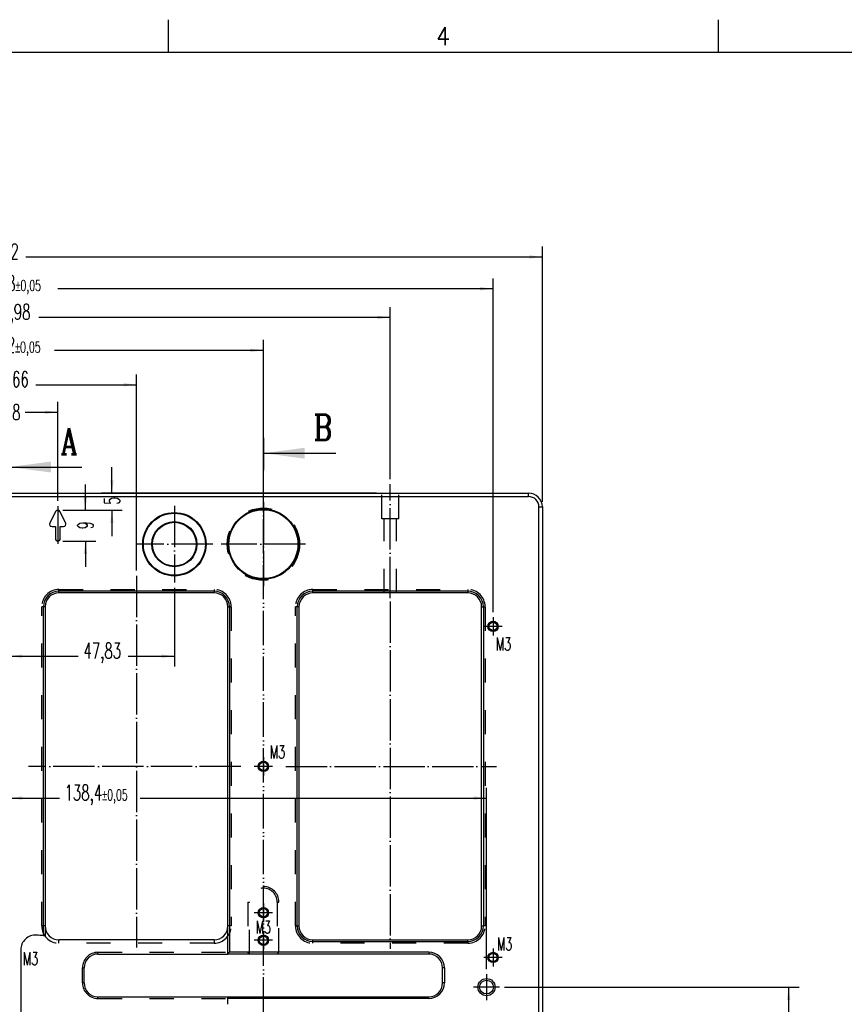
# Model space of a CAD drawing. Header units: inches. Extents: x -429 to 435, y -270 to 288.
# Tile 10 of 17: x -132 to 27, y 98 to 288. Entities that reach past the tile are written whole.
import ezdxf

# ---------------------------------------------------------------- set-up
doc = ezdxf.new("R2010")
doc.units = ezdxf.units.IN
for name, pattern in [('DASHED', [15, 7, -8]), ('DOT_CENTER', [14, 12, -1, 0, -1]), ('PHANTOM', [13, 10, -1, 0, -1, 0, -1])]:
    doc.linetypes.add(name, pattern=pattern)
doc.layers.add('1', color=7, linetype='Continuous')
doc.styles.add('CONVERTER_11', font='txt.shx', dxfattribs={"width": 0.9})
doc.styles.add('CONVERTER_12', font='complex.shx', dxfattribs={"width": 0.76})
doc.styles.add('CONVERTER_13', font='txt.shx', dxfattribs={"width": 0.63})
doc.dimstyles.new('ME10_DIM_100', dxfattribs={"dimtxt": 4.5, "dimasz": 3.75, "dimexe": 3, "dimexo": 1.5, "dimgap": 1.5, "dimtad": 0, "dimdsep": 46, "dimtxsty": 'CONVERTER_13', "dimsah": 1, "dimcen": 0.09, "dimclrd": 3, "dimclre": 3, "dimclrt": 3, "dimadec": 0, "dimazin": 0, "dimtol": 1, "dimtp": 0.05, "dimtm": 0.05, "dimtfac": 0.7, "dimtdec": 0, "dimtix": 1, "dimtmove": 0, "dimatfit": 3, "dimfxl": 1, "dimtolj": 1, "dimtzin": 0, "dimarcsym": 0})
doc.dimstyles.new('ME10_DIM_89', dxfattribs={"dimtxt": 4.5, "dimasz": 3.75, "dimexe": 3, "dimexo": 1.5, "dimgap": 1.5, "dimtad": 0, "dimdsep": 46, "dimtxsty": 'CONVERTER_13', "dimsah": 1, "dimcen": 0.09, "dimclrd": 3, "dimclre": 3, "dimclrt": 3, "dimadec": 0, "dimazin": 0, "dimtol": 1, "dimtp": 0.05, "dimtm": 0.05, "dimtfac": 0.7, "dimtdec": 0, "dimtix": 1, "dimtmove": 0, "dimatfit": 3, "dimfxl": 1, "dimtolj": 1, "dimtzin": 0, "dimarcsym": 0})
doc.dimstyles.new('ME10_DIM_91', dxfattribs={"dimtxt": 4.5, "dimasz": 3.75, "dimexe": 3, "dimexo": 1.5, "dimgap": 1.5, "dimtad": 0, "dimdsep": 46, "dimtxsty": 'CONVERTER_13', "dimsah": 1, "dimcen": 0.09, "dimclrd": 3, "dimclre": 3, "dimclrt": 3, "dimadec": 0, "dimazin": 0, "dimtfac": 1, "dimtdec": 4, "dimtix": 1, "dimtmove": 0, "dimatfit": 3, "dimfxl": 1, "dimtolj": 1, "dimtzin": 0, "dimarcsym": 0})
doc.dimstyles.new('ME10_DIM_93', dxfattribs={"dimtxt": 4.5, "dimasz": 3.75, "dimexe": 3, "dimexo": 1.5, "dimgap": 1.5, "dimtad": 0, "dimdsep": 46, "dimtxsty": 'CONVERTER_13', "dimsah": 1, "dimcen": 0.09, "dimclrd": 3, "dimclre": 3, "dimclrt": 3, "dimadec": 0, "dimazin": 0, "dimtfac": 1, "dimtdec": 4, "dimtix": 1, "dimtmove": 0, "dimatfit": 3, "dimfxl": 1, "dimtolj": 1, "dimtzin": 0, "dimarcsym": 0})
doc.dimstyles.new('ME10_DIM_94', dxfattribs={"dimtxt": 4.5, "dimasz": 3.75, "dimexe": 3, "dimexo": 1.5, "dimgap": 1.5, "dimtad": 0, "dimdsep": 46, "dimtxsty": 'CONVERTER_13', "dimsah": 1, "dimcen": 0.09, "dimclrd": 3, "dimclre": 3, "dimclrt": 3, "dimadec": 0, "dimazin": 0, "dimtol": 1, "dimtp": 0.05, "dimtm": 0.05, "dimtfac": 0.7, "dimtdec": 0, "dimtix": 1, "dimtmove": 0, "dimatfit": 3, "dimfxl": 1, "dimtolj": 1, "dimtzin": 0, "dimarcsym": 0})
doc.dimstyles.new('ME10_DIM_95', dxfattribs={"dimtxt": 4.5, "dimasz": 3.75, "dimexe": 3, "dimexo": 1.5, "dimgap": 1.5, "dimtad": 0, "dimdsep": 46, "dimtxsty": 'CONVERTER_13', "dimsah": 1, "dimcen": 0.09, "dimclrd": 3, "dimclre": 3, "dimclrt": 3, "dimadec": 0, "dimazin": 0, "dimtfac": 1, "dimtdec": 4, "dimtix": 1, "dimtmove": 0, "dimatfit": 3, "dimfxl": 1, "dimtolj": 1, "dimtzin": 0, "dimarcsym": 0})
doc.dimstyles.new('ME10_DIM_96', dxfattribs={"dimtxt": 4.5, "dimasz": 3.75, "dimexe": 3, "dimexo": 1.5, "dimgap": 1.5, "dimtad": 0, "dimdsep": 46, "dimtxsty": 'CONVERTER_13', "dimsah": 1, "dimcen": 0.09, "dimclrd": 3, "dimclre": 3, "dimclrt": 3, "dimadec": 0, "dimazin": 0, "dimtol": 1, "dimtp": 0.05, "dimtm": 0.05, "dimtfac": 0.7, "dimtdec": 0, "dimtix": 1, "dimtmove": 0, "dimatfit": 3, "dimfxl": 1, "dimtolj": 1, "dimtzin": 0, "dimarcsym": 0})
doc.dimstyles.new('ME10_DIM_97', dxfattribs={"dimtxt": 4.5, "dimasz": 3.75, "dimexe": 3, "dimexo": 1.5, "dimgap": 1.5, "dimtad": 0, "dimdsep": 46, "dimtxsty": 'CONVERTER_13', "dimsah": 1, "dimcen": 0.09, "dimclrd": 3, "dimclre": 3, "dimclrt": 3, "dimadec": 0, "dimazin": 0, "dimtfac": 1, "dimtdec": 4, "dimtix": 1, "dimtmove": 0, "dimatfit": 3, "dimfxl": 1, "dimtolj": 1, "dimtzin": 0, "dimarcsym": 0})
doc.dimstyles.new('ME10_DIM_98', dxfattribs={"dimtxt": 4.5, "dimasz": 3.75, "dimexe": 3, "dimexo": 1.5, "dimgap": 1.5, "dimtad": 0, "dimdsep": 46, "dimtxsty": 'CONVERTER_13', "dimsah": 1, "dimcen": 0.09, "dimclrd": 3, "dimclre": 3, "dimclrt": 3, "dimadec": 0, "dimazin": 0, "dimtfac": 1, "dimtdec": 4, "dimtix": 1, "dimtmove": 0, "dimatfit": 3, "dimfxl": 1, "dimtolj": 1, "dimtzin": 0, "dimarcsym": 0})
doc.dimstyles.get("Standard").update_dxf_attribs({"dimtxt": 0.18, "dimasz": 0.18, "dimexe": 0.18, "dimexo": 0.0625, "dimgap": 0.09, "dimtad": 0, "dimtih": 1, "dimtoh": 1, "dimdec": 4, "dimzin": 0, "dimdsep": 46, "dimtxsty": 'Standard', "dimcen": 0.09, "dimadec": 0, "dimazin": 0, "dimtfac": 1, "dimtdec": 4, "dimtofl": 0, "dimtmove": 0, "dimatfit": 3, "dimfxl": 1, "dimtolj": 1, "dimtzin": 0, "dimarcsym": 0})

# ---------------------------------------------------------------- blocks, each defined once
blk = doc.blocks.new('E7018-24104__25', base_point=(-355.6, -178.3))
at = {"color": 7, "linetype": 'Continuous'}
for p, q in [((-308.99, 295.3), (-93.01, 295.3)), ((-93.01, 295.3), (-88.01, 295.3)), ((-88.01, 295.3), (-50.4, 295.3)), ((-351.6, 294.3), (-50.4, 294.3)), ((-187.63, 289.96), (-189.29, 286.62)), ((-184.71, 286.62), (-186.37, 289.96)), ((-47.4, 128.5), (-47.4, 291.3)), ((-46.4, 291.3), (-46.4, 128.5)), ((-188.67, 285.61), (-187.7, 285.61)), ((-187.7, 285.61), (-187.7, 282.07)), ((-186.3, 282.07), (-186.3, 285.61)), ((-186.3, 285.61), (-185.33, 285.61)), ((-187, 281.37), (-187, 281.37)), ((-141.67, 266.82), (-186.67, 266.82)), ((-141.67, 266.32), (-186.67, 266.32)), ((-68.01, 266.82), (-113.01, 266.82)), ((-92.26, 266.32), (-113.01, 266.32)), ((-88.76, 266.32), (-92.26, 266.32)), ((-68.01, 266.32), (-88.76, 266.32)), ((-191.17, 166.8), (-191.17, 262.32)), ((-190.67, 262.32), (-190.67, 169.64)), ((-137.67, 169.64), (-137.67, 262.32)), ((-137.17, 262.32), (-137.17, 162)), ((-117.51, 169.64), (-117.51, 262.32)), ((-117.01, 262.32), (-117.01, 169.64)), ((-64.01, 169.64), (-64.01, 262.32)), ((-63.51, 262.32), (-63.51, 169.64)), ((-190.67, 169.64), (-190.67, 166.76)), ((-137.67, 161.5), (-137.67, 169.64)), ((-141.67, 165.64), (-186.67, 165.64)), ((-113.01, 165.64), (-68.01, 165.64)), ((-113.01, 165.14), (-68.01, 165.14)), ((-197.75, 162.73), (-197.75, 124.28)), ((-175.34, 161.5), (-137.67, 161.5)), ((-137.67, 161.5), (-137.17, 162)), ((-79.34, 161.5), (-137.67, 161.5)), ((-79.34, 162), (-137.17, 162)), ((-179.34, 153.1), (-179.34, 157.5)), ((-75.34, 153.1), (-75.34, 157.5)), ((-74.84, 157.5), (-74.84, 153.1)), ((-175.34, 149.1), (-137.67, 149.1)), ((-137.67, 148.6), (-137.67, 149.1)), ((-137.67, 149.1), (-79.34, 149.1)), ((-137.67, 146.91), (-137.67, 148.6)), ((-79.34, 148.6), (-137.67, 148.6))]:
    blk.add_line(p, q, dxfattribs=at)
at = {"color": 3, "linetype": 'DASHED'}
for p, q in [((-93.01, 287.8), (-93.01, 295.3)), ((-88.01, 287.8), (-88.01, 295.3)), ((-92.26, 287.8), (-93.01, 287.8)), ((-88.76, 287.8), (-92.26, 287.8)), ((-92.26, 266.32), (-92.26, 287.8)), ((-88.01, 287.8), (-88.76, 287.8)), ((-88.76, 266.32), (-88.76, 287.8)), ((-186.67, 266.82), (-186.67, 267.32)), ((-186.67, 267.32), (-141.67, 267.32)), ((-141.67, 267.32), (-141.67, 266.82)), ((-113.01, 266.82), (-113.01, 267.32)), ((-113.01, 267.32), (-68.01, 267.32)), ((-68.01, 267.32), (-68.01, 266.82)), ((-191.17, 262.32), (-191.67, 262.32)), ((-191.67, 169.64), (-191.67, 262.32)), ((-136.67, 262.32), (-137.17, 262.32)), ((-136.67, 262.32), (-136.67, 169.64)), ((-117.51, 262.32), (-118.01, 262.32)), ((-118.01, 169.64), (-118.01, 262.32)), ((-63.51, 262.32), (-63.01, 262.32)), ((-63.01, 262.32), (-63.01, 169.64)), ((-131.84, 176.6), (-131.84, 162)), ((-131.84, 176.6), (-131.34, 176.6)), ((-131.34, 161.5), (-131.34, 176.6)), ((-123.34, 176.6), (-123.34, 161.5)), ((-123.34, 176.6), (-122.84, 176.6)), ((-122.84, 162), (-122.84, 176.6)), ((-190.67, 169.64), (-191.67, 169.64)), ((-136.67, 169.64), (-137.67, 169.64)), ((-117.51, 169.64), (-118.01, 169.64)), ((-63.01, 169.64), (-63.51, 169.64)), ((-186.67, 164.64), (-186.67, 165.64)), ((-141.67, 164.64), (-186.67, 164.64)), ((-141.67, 165.64), (-141.67, 164.64)), ((-113.01, 164.64), (-113.01, 165.14)), ((-68.01, 164.64), (-113.01, 164.64)), ((-68.01, 165.14), (-68.01, 164.64)), ((-175.34, 162), (-137.17, 162)), ((-175.34, 161.5), (-175.34, 162)), ((-131.34, 161.5), (-131.84, 162)), ((-123.34, 161.5), (-122.84, 162)), ((-179.84, 153.1), (-179.84, 157.5)), ((-179.84, 157.5), (-179.34, 157.5)), ((-179.34, 153.1), (-179.84, 153.1)), ((-175.34, 148.6), (-175.34, 149.1)), ((-175.34, 148.6), (-137.67, 148.6))]:
    blk.add_line(p, q, dxfattribs=at)
at = {"color": 1, "linetype": 'Continuous'}
for p, q in [((-50.4, 294.3), (-50.4, 295.3)), ((-47.4, 291.3), (-46.4, 291.3)), ((-186.67, 266.32), (-186.67, 266.82)), ((-141.67, 266.82), (-141.67, 266.32)), ((-113.01, 266.32), (-113.01, 266.82)), ((-68.01, 266.82), (-68.01, 266.32)), ((-190.67, 262.32), (-191.17, 262.32)), ((-137.67, 262.32), (-137.17, 262.32)), ((-117.01, 262.32), (-117.51, 262.32)), ((-64.01, 262.32), (-63.51, 262.32)), ((-117.51, 169.64), (-117.01, 169.64)), ((-64.01, 169.64), (-63.51, 169.64)), ((-113.01, 165.14), (-113.01, 165.64)), ((-68.01, 165.14), (-68.01, 165.64)), ((-79.34, 162), (-79.34, 161.5)), ((-74.84, 157.5), (-75.34, 157.5)), ((-74.84, 153.1), (-75.34, 153.1)), ((-79.34, 148.6), (-79.34, 149.1))]:
    blk.add_line(p, q, dxfattribs=at)
at = {"color": 7, "linetype": 'Continuous'}
for centre, radius in [((-153.17, 280.47), 9.2), ((-153.17, 280.47), 9), ((-127.34, 280.47), 10.2), ((-127.34, 280.47), 10), ((-153.17, 280.47), 6.55), ((-153.17, 280.47), 6.35), ((-60.71, 256.62), 1.5), ((-60.71, 256.62), 1.2), ((-127.34, 215.98), 1.5), ((-127.34, 215.98), 1.2), ((-127.34, 173.5), 1.5), ((-127.34, 173.5), 1.2), ((-127.34, 165.5), 1.5), ((-127.34, 165.5), 1.2), ((-60.71, 160.5), 1.5), ((-60.71, 160.5), 1.2), ((-62.6, 151.9), 2.5), ((-62.6, 151.9), 2)]:
    blk.add_circle(centre, radius, dxfattribs=at)
at = {"color": 3, "linetype": 'DASHED'}
blk.add_circle((-127.34, 280.47), 10.5, dxfattribs=at)
at = {"color": 7, "linetype": 'Continuous'}
for centre, radius, start, end in [((-50.4, 291.3), 4, 0, 90), ((-50.4, 291.3), 3, 0, 90), ((-187, 289.64), 0.7, 26.5651, 153.4349), ((-188.67, 286.31), 0.7, 153.4349, 270), ((-185.33, 286.31), 0.7, 270, 26.5651), ((-187, 282.07), 0.7, 180, 270), ((-187, 282.07), 0.7, 270, 0), ((-186.67, 262.32), 4.5, 90, 180), ((-186.67, 262.32), 4, 90, 180), ((-141.67, 262.32), 4.5, 0, 90), ((-141.67, 262.32), 4, 0, 90), ((-113.01, 262.32), 4.5, 90, 180), ((-113.01, 262.32), 4, 90, 180), ((-68.01, 262.32), 4.5, 0, 90), ((-68.01, 262.32), 4, 0, 90), ((-186.67, 169.64), 4, 180, 270), ((-141.67, 169.64), 4, 270, 0), ((-113.01, 169.64), 4.5, 180, 270), ((-113.01, 169.64), 4, 180, 270), ((-68.01, 169.64), 4.5, 270, 360), ((-68.01, 169.64), 4, 270, 360), ((-193.5, 162.73), 4.25, 85.8843, 180), ((-201, 58.5), 108.75, 84.8139, 85.8843), ((-201, 58.5), 108.75, 84.5493, 84.8139), ((-175.34, 157.5), 4, 90, 180), ((-79.34, 157.5), 4.5, 0, 90), ((-79.34, 157.5), 4, 0, 90), ((-175.34, 153.1), 4, 180, 270), ((-79.34, 153.1), 4, 270, 0), ((-79.34, 153.1), 4.5, 270, 0)]:
    blk.add_arc(centre, radius, start, end, dxfattribs=at)
at = {"color": 3, "linetype": 'DASHED'}
for centre, radius, start, end in [((-186.67, 262.32), 5, 90, 180), ((-141.67, 262.32), 5, 0, 90), ((-113.01, 262.32), 5, 90, 180), ((-68.01, 262.32), 5, 0, 90), ((-127.34, 176.6), 4.5, 0, 180), ((-127.34, 176.6), 4, 0, 180), ((-186.67, 169.64), 5, 180, 270), ((-141.67, 169.64), 5, 270, 0), ((-113.01, 169.64), 5, 180, 270), ((-68.01, 169.64), 5, 270, 0), ((-175.34, 157.5), 4.5, 90, 180), ((-175.34, 153.1), 4.5, 180, 270)]:
    blk.add_arc(centre, radius, start, end, dxfattribs=at)
at = {"layer": '1', "color": 1, "linetype": 'DOT_CENTER'}
for p, q in [((-90.51, 264.82), (-90.51, 297.89)), ((-187, 291.55), (-187, 280.57)), ((-153.17, 291.59), (-153.17, 269.35)), ((-142.05, 280.47), (-164.29, 280.47)), ((-164.17, 271.31), (-164.17, 163.37)), ((-90.51, 263.82), (-90.51, 162.99)), ((-60.71, 259.27), (-60.71, 253.97)), ((-58.06, 256.62), (-63.36, 256.62)), ((-133.85, 215.98), (-195.49, 215.98)), ((-120.83, 215.98), (-59.71, 215.98)), ((-62.6, 155.65), (-62.6, 148.15)), ((-58.85, 151.9), (-66.35, 151.9))]:
    blk.add_line(p, q, dxfattribs=at)
blk = doc.blocks.new('*D119')
at = {"layer": '1', "color": 3, "linetype": 'Continuous'}
for p, q in [((-201, 301.38), (-201, 203.77)), ((-62.6, 157.15), (-62.6, 209.77)), ((-201, 206.77), (-186.55, 206.77)), ((-163.14, 206.77), (-62.6, 206.77))]:
    blk.add_line(p, q, dxfattribs=at)
at = {"layer": '1', "color": 3}
for points in [[(-197.25, 207.26), (-197.25, 206.27), (-201, 206.77)], [(-66.35, 206.27), (-66.35, 207.26), (-62.6, 206.77)]]:
    blk.add_solid(points, dxfattribs=at)
at = {"layer": '1', "color": 3, "insert": (-185.05, 204.74), "char_height": 4.5, "attachment_point": 7, "rotation": 0.0001, "line_spacing_factor": 0.60024, "style": 'CONVERTER_13'}
blk.add_mtext('\\C3;138,4\\C3;\\H3.15;{\\Fgdt;`}0,05', dxfattribs=at)
blk = doc.blocks.new('*D121')
at = {"layer": '1', "color": 3, "linetype": 'Continuous'}
for p, q in [((-201, 301.38), (-201, 244.96)), ((-153.17, 267.85), (-153.17, 244.96)), ((-201, 247.96), (-181.06, 247.96)), ((-166.57, 247.96), (-153.17, 247.96))]:
    blk.add_line(p, q, dxfattribs=at)
at = {"layer": '1', "color": 3}
for points in [[(-197.25, 248.45), (-197.25, 247.46), (-201, 247.96)], [(-156.92, 247.46), (-156.92, 248.45), (-153.17, 247.96)]]:
    blk.add_solid(points, dxfattribs=at)
at = {"layer": '1', "color": 3, "insert": (-179.56, 245.93), "char_height": 4.5, "attachment_point": 7, "rotation": 0.0001, "line_spacing_factor": 0.60024, "style": 'CONVERTER_13'}
blk.add_mtext('47,83', dxfattribs=at)
blk = doc.blocks.new('*D123')
at = {"layer": '1', "color": 3, "linetype": 'Continuous'}
for p, q in [((-355.6, 292.8), (-355.6, 366.86)), ((-46.4, 292.8), (-46.4, 366.86)), ((-355.6, 363.86), (-210.75, 363.86)), ((-196.26, 363.86), (-46.4, 363.86))]:
    blk.add_line(p, q, dxfattribs=at)
at = {"layer": '1', "color": 3}
for points in [[(-351.85, 364.35), (-351.85, 363.37), (-355.6, 363.86)], [(-50.15, 363.37), (-50.15, 364.35), (-46.4, 363.86)]]:
    blk.add_solid(points, dxfattribs=at)
at = {"layer": '1', "color": 3, "insert": (-209.25, 361.83), "char_height": 4.5, "attachment_point": 7, "rotation": 0.0001, "line_spacing_factor": 0.60024, "style": 'CONVERTER_13'}
blk.add_mtext('309,2', dxfattribs=at)
blk = doc.blocks.new('*D124')
at = {"layer": '1', "color": 3, "linetype": 'Continuous'}
for p, q in [((-341.29, 260.77), (-341.29, 357.63)), ((-60.71, 260.77), (-60.71, 357.63)), ((-214.15, 354.63), (-341.29, 354.63)), ((-60.71, 354.63), (-186.96, 354.63))]:
    blk.add_line(p, q, dxfattribs=at)
at = {"layer": '1', "color": 3}
for points in [[(-337.54, 355.13), (-337.54, 354.14), (-341.29, 354.63)], [(-64.46, 354.14), (-64.46, 355.13), (-60.71, 354.63)]]:
    blk.add_solid(points, dxfattribs=at)
at = {"layer": '1', "color": 3, "insert": (-212.65, 352.61), "char_height": 4.5, "attachment_point": 7, "rotation": 0.0001, "line_spacing_factor": 0.60024, "style": 'CONVERTER_13'}
blk.add_mtext('\\C3;280,58\\C3;\\H3.15;{\\Fgdt;`}0,05', dxfattribs=at)
blk = doc.blocks.new('*D125')
at = {"layer": '1', "color": 3, "linetype": 'Continuous'}
for p, q in [((-311.49, 299.52), (-311.49, 349.3)), ((-90.51, 299.39), (-90.51, 349.3)), ((-209.79, 346.3), (-311.49, 346.3)), ((-90.51, 346.3), (-192.46, 346.3))]:
    blk.add_line(p, q, dxfattribs=at)
at = {"layer": '1', "color": 3}
for points in [[(-307.74, 346.8), (-307.74, 345.81), (-311.49, 346.3)], [(-94.26, 345.81), (-94.26, 346.8), (-90.51, 346.3)]]:
    blk.add_solid(points, dxfattribs=at)
at = {"layer": '1', "color": 3, "insert": (-208.29, 344.28), "char_height": 4.5, "attachment_point": 7, "rotation": 0.0001, "line_spacing_factor": 0.60024, "style": 'CONVERTER_13'}
blk.add_mtext('220,98', dxfattribs=at)
blk = doc.blocks.new('*D126')
at = {"layer": '1', "color": 3, "linetype": 'Continuous'}
for p, q in [((-274.66, 294.52), (-274.66, 339.75)), ((-127.34, 294.19), (-127.34, 339.75)), ((-274.66, 336.75), (-214.25, 336.75)), ((-188, 336.75), (-127.34, 336.75))]:
    blk.add_line(p, q, dxfattribs=at)
at = {"layer": '1', "color": 3}
for points in [[(-270.91, 337.25), (-270.91, 336.26), (-274.66, 336.75)], [(-131.09, 336.26), (-131.09, 337.25), (-127.34, 336.75)]]:
    blk.add_solid(points, dxfattribs=at)
at = {"layer": '1', "color": 3, "insert": (-212.75, 334.73), "char_height": 4.5, "attachment_point": 7, "rotation": 0.0001, "line_spacing_factor": 0.60024, "style": 'CONVERTER_13'}
blk.add_mtext('\\C3;147,32\\C3;\\H3.15;{\\Fgdt;`}0,05', dxfattribs=at)
blk = doc.blocks.new('*D127')
at = {"layer": '1', "color": 3, "linetype": 'Continuous'}
for p, q in [((-237.83, 273.03), (-237.83, 329.75)), ((-164.17, 272.81), (-164.17, 329.75)), ((-237.83, 326.75), (-207.84, 326.75)), ((-193.34, 326.75), (-164.17, 326.75))]:
    blk.add_line(p, q, dxfattribs=at)
at = {"layer": '1', "color": 3}
for points in [[(-234.08, 327.24), (-234.08, 326.25), (-237.83, 326.75)], [(-167.92, 326.25), (-167.92, 327.24), (-164.17, 326.75)]]:
    blk.add_solid(points, dxfattribs=at)
at = {"layer": '1', "color": 3, "insert": (-206.34, 324.72), "char_height": 4.5, "attachment_point": 7, "rotation": 0.0001, "line_spacing_factor": 0.60024, "style": 'CONVERTER_13'}
blk.add_mtext('73,66', dxfattribs=at)
blk = doc.blocks.new('*D128')
at = {"layer": '1', "color": 3, "linetype": 'Continuous'}
for p, q in [((-215, 292.94), (-215, 321.78)), ((-187, 293.05), (-187, 321.78)), ((-215, 318.78), (-204.17, 318.78)), ((-196.45, 318.78), (-187, 318.78))]:
    blk.add_line(p, q, dxfattribs=at)
at = {"layer": '1', "color": 3}
for points in [[(-211.25, 319.27), (-211.25, 318.28), (-215, 318.78)], [(-190.75, 318.28), (-190.75, 319.27), (-187, 318.78)]]:
    blk.add_solid(points, dxfattribs=at)
at = {"layer": '1', "color": 3, "insert": (-202.67, 316.53), "char_height": 4.5, "attachment_point": 7, "rotation": 0.0001, "line_spacing_factor": 0.60024, "style": 'CONVERTER_13'}
blk.add_mtext('28', dxfattribs=at)
blk = doc.blocks.new('*D130')
at = {"layer": '1', "color": 3, "linetype": 'Continuous'}
for p, q in [((-57.35, 151.9), (28.07, 151.9)), ((25.07, 151.9), (25.07, 119.35)), ((25.07, 97.83), (25.07, 58.5)), ((-34.59, 58.5), (28.07, 58.5))]:
    blk.add_line(p, q, dxfattribs=at)
at = {"layer": '1', "color": 3}
for points in [[(25.56, 148.15), (24.57, 148.15), (25.07, 151.9)], [(24.57, 62.25), (25.56, 62.25), (25.07, 58.5)]]:
    blk.add_solid(points, dxfattribs=at)
at = {"layer": '1', "color": 3, "insert": (27.09, 99.33), "char_height": 4.5, "attachment_point": 7, "rotation": 90, "line_spacing_factor": 0.60024, "style": 'CONVERTER_13'}
blk.add_mtext('\\C3;93,4\\C3;\\H3.15;{\\Fgdt;`}0,05', dxfattribs=at)
blk = doc.blocks.new('*D156')
at = {"layer": '1', "color": 3, "linetype": 'Continuous'}
for p, q in [((-171.29, 295.3), (-171.29, 302.8)), ((-94.51, 295.3), (-174.29, 295.3)), ((-185.5, 290.34), (-168.29, 290.34)), ((-171.29, 290.34), (-171.29, 282.84))]:
    blk.add_line(p, q, dxfattribs=at)
at = {"layer": '1', "color": 3}
for points in [[(-171.79, 299.05), (-170.8, 299.05), (-171.29, 295.3)], [(-170.8, 286.59), (-171.79, 286.59), (-171.29, 290.34)]]:
    blk.add_solid(points, dxfattribs=at)
at = {"layer": '1', "color": 3, "insert": (-169.04, 291.89), "char_height": 4.5, "attachment_point": 7, "rotation": 90, "line_spacing_factor": 0.60024, "style": 'CONVERTER_13'}
blk.add_mtext('5', dxfattribs=at)
blk = doc.blocks.new('*D157')
at = {"layer": '1', "color": 3, "linetype": 'Continuous'}
for p, q in [((-178.99, 290.34), (-178.99, 297.84)), ((-185.5, 290.34), (-175.99, 290.34)), ((-185.5, 281.37), (-175.99, 281.37)), ((-178.99, 281.37), (-178.99, 273.87))]:
    blk.add_line(p, q, dxfattribs=at)
at = {"layer": '1', "color": 3}
for points in [[(-179.48, 294.09), (-178.5, 294.09), (-178.99, 290.34)], [(-178.5, 277.62), (-179.48, 277.62), (-178.99, 281.37)]]:
    blk.add_solid(points, dxfattribs=at)
at = {"layer": '1', "color": 3, "insert": (-176.74, 284.74), "char_height": 4.5, "attachment_point": 7, "rotation": 90, "line_spacing_factor": 0.60024, "style": 'CONVERTER_13'}
blk.add_mtext('9', dxfattribs=at)
blk = doc.blocks.new('Drawing_Grid_Zones', base_point=(-419.35, -254.88))
at = {"layer": '1', "color": 4, "linetype": 'Continuous'}
for p, q in [((-103.31, 288.48), (-103.31, 282.13)), ((3.05, 288.48), (3.05, 282.13))]:
    blk.add_line(p, q, dxfattribs=at)
at = {"layer": '1', "color": 4, "insert": (-50.13, 285.31), "char_height": 3.5, "attachment_point": 5, "line_spacing_factor": 1.080432, "style": 'CONVERTER_11'}
blk.add_mtext('4', dxfattribs=at)
blk = doc.blocks.new('D_Size_Verigy_Frame', base_point=(-419.35, -254.88))
at = {"layer": '1', "color": 7, "linetype": 'Continuous'}
blk.add_line((425.5, 282.13), (-419.4, 282.13), dxfattribs=at)
at = {"layer": '1'}
blk.add_blockref('Drawing_Grid_Zones', (-419.35, -254.88), dxfattribs=at)
blk = doc.blocks.new('B-B__19')
at = {"layer": '1', "color": 4, "linetype": 'PHANTOM'}
blk.add_line((-127.34, 144.77), (-127.34, 306.88), dxfattribs=at)
at = {"layer": '1', "color": 4}
blk.add_solid([(-115.34, 308.46), (-115.34, 305.3), (-127.34, 306.88)], dxfattribs=at)
at = {"layer": '1', "color": 4, "insert": (-110.09, 314.38), "char_height": 7.5, "attachment_point": 5, "line_spacing_factor": 1.080432, "style": 'CONVERTER_12'}
blk.add_mtext('B', dxfattribs=at)
at = {"layer": '1', "color": 4, "linetype": 'Continuous', "has_arrowhead": 0}
for points in [[(-127.34, 311.38), (-127.34, 306.88)], [(-127.34, 306.88), (-106.34, 306.88)], [(-127.34, 306.88), (-127.34, 302.38)], [(-127.34, 144.77), (-127.34, 149.27)]]:
    blk.add_leader(points, dimstyle='Standard', dxfattribs=at)
blk = doc.blocks.new('A-A__20', base_point=(-201, -223.2))
at = {"layer": '1', "color": 4}
blk.add_solid([(-189, 304.46), (-189, 301.3), (-201, 302.88)], dxfattribs=at)
at = {"layer": '1', "color": 4, "insert": (-183.75, 310.38), "char_height": 7.5, "attachment_point": 5, "line_spacing_factor": 1.080432, "style": 'CONVERTER_12'}
blk.add_mtext('A', dxfattribs=at)
at = {"layer": '1', "color": 4, "linetype": 'Continuous', "has_arrowhead": 0}
blk.add_leader([(-201, 302.88), (-180, 302.88)], dimstyle='Standard', dxfattribs=at)
blk = doc.blocks.new('front1', base_point=(-201, 58.5))
at = {"layer": '1', "color": 1, "linetype": 'DOT_CENTER'}
for p, q in [((-127.34, 292.691), (-127.34, 268.251)), ((-115.12, 280.471), (-139.56, 280.471)), ((-127.34, 218.63), (-127.34, 213.33)), ((-124.69, 215.98), (-129.99, 215.98)), ((-127.34, 176.15), (-127.34, 170.85)), ((-124.69, 173.5), (-129.99, 173.5)), ((-127.34, 168.15), (-127.34, 162.85)), ((-124.69, 165.5), (-129.99, 165.5)), ((-60.71, 163.15), (-60.71, 157.85)), ((-58.06, 160.5), (-63.36, 160.5))]:
    blk.add_line(p, q, dxfattribs=at)
at = {"layer": '1', "color": 7, "linetype": 'Continuous'}
for centre, radius in [((-127.34, 280.471), 10.2), ((-127.34, 215.98), 1.5), ((-127.34, 173.5), 1.5), ((-127.34, 165.5), 1.5), ((-60.71, 160.5), 1.5)]:
    blk.add_circle(centre, radius, dxfattribs=at)
blk.add_blockref('E7018-24104__25', (-355.6, -178.3))
at = {"layer": '1'}
for name, p in [('B-B__19', (0, 0)), ('A-A__20', (-201, -223.205)), ('*D156', (0, 0)), ('*D157', (0, 0))]:
    blk.add_blockref(name, p, dxfattribs=at)
at = {"layer": '1', "color": 1, "style": 'CONVERTER_13', "width": 0.63}
for p in [(-59.893, 249.617), (-125.497, 218.304), (-129.595, 167.436), (-59.572, 162.54), (-197.126, 158.273)]:
    blk.add_text('M3', height=3.75, dxfattribs=at).set_placement(p)
at = {"layer": '1'}
for base, p1, p2, dimstyle, picture, middle in [((-355.6, 363.86), (-46.4, 291.3), (-355.6, 291.3), 'ME10_DIM_93', '*D123', (-203.506, 363.86)), ((-60.71, 354.633), (-341.29, 259.27), (-60.71, 259.27), 'ME10_DIM_94', '*D124', (-200.556, 354.633)), ((-90.51, 346.304), (-311.49, 298.018), (-90.51, 297.893), 'ME10_DIM_95', '*D125', (-201.124, 346.304)), ((-274.66, 336.752), (-127.34, 292.691), (-274.66, 293.021), 'ME10_DIM_96', '*D126', (-201.124, 336.752)), ((-237.83, 326.745), (-164.17, 271.305), (-237.83, 271.526), 'ME10_DIM_97', '*D127', (-200.593, 326.745)), ((-215, 318.776), (-187, 291.554), (-215, 291.444), 'ME10_DIM_98', '*D128', (-200.308, 318.776)), ((-201, 206.766), (-62.6, 155.65), (-201, 302.878), 'ME10_DIM_89', '*D119', (-174.843, 206.766)), ((-201, 247.958), (-153.17, 269.351), (-201, 302.878), 'ME10_DIM_91', '*D121', (-173.816, 247.958))]:
    dim = blk.add_linear_dim(base=base, p1=p1, p2=p2, dimstyle=dimstyle, dxfattribs=at)
    dim.commit()
    dim.dimension.update_dxf_attribs({"geometry": picture, "text_midpoint": middle, "text_rotation": 0.00014})
dim = blk.add_linear_dim(base=(25.067, 151.9), p1=(-36.088, 58.5), p2=(-58.85, 151.9), angle=90, dimstyle='ME10_DIM_100', dxfattribs=at)
dim.commit()
dim.dimension.update_dxf_attribs({"geometry": '*D130', "text_midpoint": (25.067, 108.588), "text_rotation": 90})
blk = doc.blocks.new('1')
blk.add_blockref('D_Size_Verigy_Frame', (-419.35, -254.88))
at = {"xscale": 0.66666666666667, "yscale": 0.66666666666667, "zscale": 0.66666666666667}
blk.add_blockref('front1', (-134, 39), dxfattribs=at)

msp = doc.modelspace()

# ---------------------------------------------------------------- block references
at = {"layer": '1'}
msp.add_blockref('1', (0, 0), dxfattribs=at)

doc.saveas('drawing.dxf')
